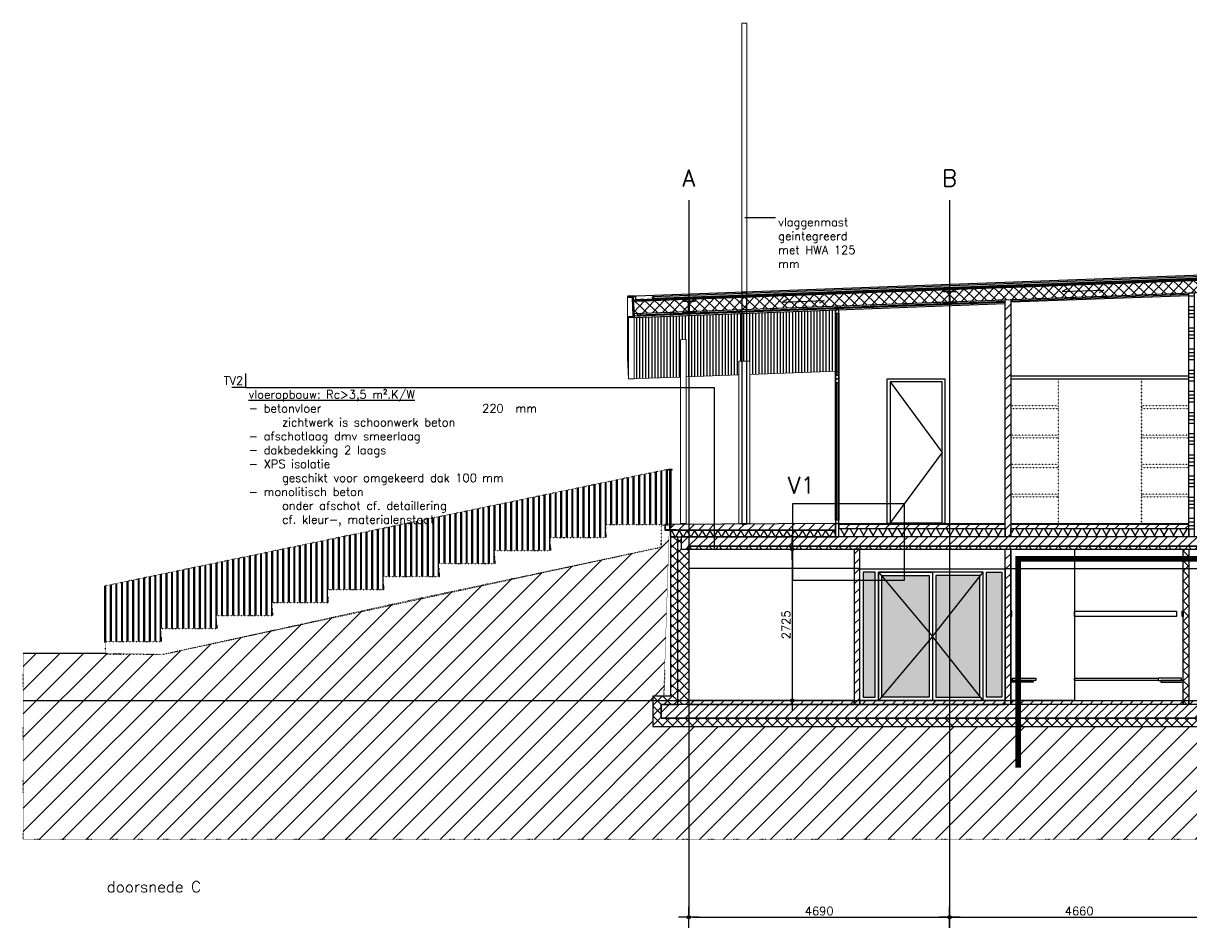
# Model space of a CAD drawing. Header units: millimetres. Extents: x -196137 to 115258, y -76805 to 9942.
# Tile 6 of 56: x -38257 to -17298, y -48895 to -32622. Entities that reach past the tile are written whole.
import ezdxf
from ezdxf.lldxf.tags import DXFTag

# ---------------------------------------------------------------- set-up
doc = ezdxf.new("R2010")
doc.units = ezdxf.units.MM
doc.header["$LTSCALE"] = 0.5
doc.header["$PDMODE"] = 3
doc.header["$PDSIZE"] = 100
for name, pattern in [('ACAD_ISO07W100', [3, 0, -3]), ('CENTER2', [28.575, 19.05, -3.175, 3.175, -3.175]), ('HIDDEN2', [4.7625, 3.175, -1.5875])]:
    doc.linetypes.add(name, pattern=pattern)
for name, color, linetype in [('arc. 254', 254, 'Continuous'), ('arc. 9', 9, 'Continuous'), ('arc. maaiveld', 12, 'Continuous'), ('brandscheidingen', 250, 'Continuous'), ('detailaanduiding', 4, 'Continuous'), ('inrichting los', 7, 'ACAD_ISO07W100'), ('inrichting terrein', 7, 'ACAD_ISO07W100'), ('inrichting vast', 7, 'Continuous'), ('maat 1.5mm', 210, 'Continuous'), ('pen 0.05mm', 7, 'Continuous'), ('pen 0.10mm', 6, 'Continuous'), ('pen 0.15mm', 1, 'Continuous'), ('pen 0.20mm', 2, 'Continuous'), ('pen 0.30mm', 3, 'Continuous'), ('stramien', 9, 'CENTER2'), ('tekst 1.5mm', 210, 'Continuous'), ('tekst 2.0mm', 211, 'Continuous'), ('tekst 3.0mm', 200, 'Continuous'), ('tekstblocks', 6, 'Continuous')]:
    doc.layers.add(name, color=color, linetype=linetype)
doc.layers.add('hulplijn', color=140, linetype='Continuous', plot=False)
doc.styles.add('1.5mm tekst', font='romans.shx', dxfattribs={"height": 1.5})
doc.styles.add('2.0mm tekst', font='romans.shx', dxfattribs={"height": 2})
doc.styles.add('3.0mm tekst', font='romans.shx', dxfattribs={"height": 3})
doc.styles.get("Standard").update_dxf_attribs({"font": 'arial.ttf'})
tags = doc.linetypes.add('WBDBO30', pattern='A,12.7,-5.08,["30",Standard,S=3,R=0,X=-2.54,Y=-1.27],-6.35', length=24.13).pattern_tags.tags
tags[6] = DXFTag(74, 10)
doc.dimstyles.new('1.5mm maat', dxfattribs={"dimscale": 0, "dimtxt": 1.5, "dimasz": 0.75, "dimexe": 1.25, "dimexo": 0.625, "dimgap": 0.375, "dimtad": 1, "dimdec": 0, "dimtxsty": '1.5mm tekst', "dimblk": 'dot maatlijn-GVA', "dimcen": 2.5, "dimse1": 1, "dimse2": 1, "dimclrd": 7, "dimclrt": 256, "dimadec": 0, "dimazin": 0, "dimtfac": 1, "dimtdec": 0, "dimtmove": 0, "dimatfit": 3, "dimfxl": 1, "dimarcsym": 0})
pattern_1 = [(45, (-1501.06, 0), (-89.80256, 89.80256), [])]
pattern_2 = [(45, (-1501.06, 0), (-89.80256, 89.80256), []), (135, (-1501.06, 0), (-89.80256, -89.80256), [])]
pattern_3 = [(45, (-1501.06, 10), (-89.80256, 89.80256), [])]

# ---------------------------------------------------------------- blocks, each defined once
blk = doc.blocks.new('*U172')
at = {"layer": 'arc. 9'}
h = blk.add_hatch(dxfattribs=at)
h.set_pattern_fill('_USER', color=256, scale=149.952496, angle=59.9971, style=0, pattern_type=0)
h.set_pattern_definition([(59.997, (2311.43, 149.97), (-129.859, 74.983), [])])
h.paths.add_polyline_path([(0, 0), (0, 150), (2990, 150), (2990, 0)])
h = blk.add_hatch(dxfattribs=at)
h.set_pattern_fill('_USER', color=256, scale=149.952496, angle=119.9971, style=0, pattern_type=0)
h.set_pattern_definition([(119.997, (2311.43, 149.97), (-129.866, -74.97), [])])
h.paths.add_polyline_path([(0, 0), (0, 150), (2990, 150), (2990, 0)])
at = {"layer": 'pen 0.10mm'}
blk.add_lwpolyline([(0, 0), (0, 150), (2990, 150), (2990, 0)], close=True, dxfattribs=at)
blk = doc.blocks.new('bankje')
at = {"layer": 'inrichting vast', "color": 6}
for points in [[(0, 1510), (20, 1510), (20, 1610), (0, 1610)], [(400, 330), (0, 330), (0, 360), (400, 360)], [(30, 400), (450, 400), (450, 360), (30, 360)]]:
    blk.add_lwpolyline(points, close=True, dxfattribs=at)
blk = doc.blocks.new('*U174')
at = {"layer": 'arc. 9'}
h = blk.add_hatch(dxfattribs=at)
h.set_pattern_fill('_USER', color=256, scale=149.952496, angle=59.9971, style=0, pattern_type=0)
h.set_pattern_definition([(59.997, (2521.43, 149.97), (-129.859, 74.983), [])])
h.paths.add_polyline_path([(0, 0), (0, 150), (3200, 150), (3200, 0)])
h = blk.add_hatch(dxfattribs=at)
h.set_pattern_fill('_USER', color=256, scale=149.952496, angle=119.9971, style=0, pattern_type=0)
h.set_pattern_definition([(119.997, (2521.43, 149.97), (-129.866, -74.97), [])])
h.paths.add_polyline_path([(0, 0), (0, 150), (3200, 150), (3200, 0)])
at = {"layer": 'pen 0.10mm'}
blk.add_lwpolyline([(0, 0), (0, 150), (3200, 150), (3200, 0)], close=True, dxfattribs=at)
blk = doc.blocks.new('*U184')
at = {"layer": 'arc. 9'}
h = blk.add_hatch(color=256, dxfattribs=at)
edge = h.paths.add_edge_path()
edge.add_line((-110, 0), (-110, -11))
edge.add_line((-110, -11), (-21.5, -11))
edge.add_arc((-21.5, -29), 18, 0, 90, ccw=False)
edge.add_line((-3.5, -29), (-3.5, -181))
edge.add_arc((-21.5, -181), 18, -90, 0, ccw=False)
edge.add_line((-21.5, -199), (-110, -199))
edge.add_line((-110, -199), (-110, -210))
edge.add_line((-110, -210), (110, -210))
edge.add_line((110, -210), (110, -199))
edge.add_line((110, -199), (21.5, -199))
edge.add_arc((21.5, -181), 18, 180, 270, ccw=False)
edge.add_line((3.5, -181), (3.5, -29))
edge.add_arc((21.5, -29), 18, 90, 180, ccw=False)
edge.add_line((21.5, -11), (110, -11))
edge.add_line((110, -11), (110, 0))
edge.add_line((110, 0), (-110, 0))
at = {"layer": 'pen 0.20mm'}
blk.add_lwpolyline([(-110, 0), (-110, -11), (-21.5, -11, -0.4142136), (-3.5, -29), (-3.5, -181, -0.4142136), (-21.5, -199), (-110, -199), (-110, -210), (110, -210), (110, -199), (21.5, -199, -0.4142136), (3.5, -181), (3.5, -29, -0.4142136), (21.5, -11), (110, -11), (110, 0)], format="xyb", close=True, dxfattribs=at)
blk = doc.blocks.new('aanzicht banken klein')
at = {"layer": 'pen 0.05mm'}
for points in [[(-17853, -43197), (-16017, -43197), (-16017, -43297), (-17853, -43297)], [(-17853, -44407), (-16347, -44407), (-16347, -44447), (-17853, -44447)]]:
    blk.add_lwpolyline(points, close=True, dxfattribs=at)
blk = doc.blocks.new('dot maatlijn-GVA')
at = {"layer": 'maat 1.5mm'}
h = blk.add_hatch(color=7, dxfattribs=at)
edge = h.paths.add_edge_path()
edge.add_arc((0, 0), 0.4, 0, 360)
at = {"layer": 'maat 1.5mm', "color": 7}
for points in [[(-2.5, 0), (2.5, 0)], [(0, 2.5), (0, -2.5)]]:
    blk.add_lwpolyline(points, dxfattribs=at)
blk.add_circle((0, 0), 0.4, dxfattribs=at)
blk = doc.blocks.new('*D204')
at = {"layer": 'defpoints', "color": 0, "transparency": 16777216}
for p in [(-26298, -42082), (-26288, -44807), (-24428, -44807)]:
    blk.add_point(p, dxfattribs=at)
at = {"layer": 'maat 1.5mm', "color": 7, "lineweight": -2, "transparency": 16777216}
blk.add_line((-24428, -42157), (-24428, -44732), dxfattribs=at)
at = {"layer": 'maat 1.5mm', "color": 7, "lineweight": -2, "transparency": 16777216, "xscale": 75, "yscale": 75, "zscale": 75}
for p, rotation in [((-24428, -42082), 90), ((-24428, -44807), 270)]:
    blk.add_blockref('dot maatlijn-GVA', p, dxfattribs=dict(at, rotation=rotation))
at = {"layer": 'maat 1.5mm', "transparency": 16777216, "insert": (-24540, -43445), "char_height": 150, "attachment_point": 5, "rotation": 90, "style": '1.5mm tekst'}
blk.add_mtext('2725', dxfattribs=at)
blk = doc.blocks.new('*D199')
at = {"layer": 'defpoints', "color": 0, "transparency": 16777216}
for p in [(-26288, -48707), (-21598, -48707), (-21598, -48707)]:
    blk.add_point(p, dxfattribs=at)
at = {"layer": 'maat 1.5mm', "color": 7, "lineweight": -2, "transparency": 16777216}
blk.add_line((-26213, -48707), (-21673, -48707), dxfattribs=at)
at = {"layer": 'maat 1.5mm', "color": 7, "lineweight": -2, "transparency": 16777216, "xscale": 75, "yscale": 75, "zscale": 75, "rotation": 180}
blk.add_blockref('dot maatlijn-GVA', (-26288, -48707), dxfattribs=at)
at = {"layer": 'maat 1.5mm', "color": 7, "lineweight": -2, "transparency": 16777216, "xscale": 75, "yscale": 75, "zscale": 75}
blk.add_blockref('dot maatlijn-GVA', (-21598, -48707), dxfattribs=at)
at = {"layer": 'maat 1.5mm', "transparency": 16777216, "insert": (-23943, -48595), "char_height": 150, "attachment_point": 5, "style": '1.5mm tekst'}
blk.add_mtext('4690', dxfattribs=at)
blk = doc.blocks.new('*D237')
at = {"layer": 'defpoints', "color": 0, "transparency": 16777216}
for p in [(-21598, -35807), (-16938, -35807), (-16938, -48707)]:
    blk.add_point(p, dxfattribs=at)
at = {"layer": 'maat 1.5mm', "color": 7, "lineweight": -2, "transparency": 16777216}
blk.add_line((-21523, -48707), (-17013, -48707), dxfattribs=at)
at = {"layer": 'maat 1.5mm', "color": 7, "lineweight": -2, "transparency": 16777216, "xscale": 75, "yscale": 75, "zscale": 75, "rotation": 180}
blk.add_blockref('dot maatlijn-GVA', (-21598, -48707), dxfattribs=at)
at = {"layer": 'maat 1.5mm', "color": 7, "lineweight": -2, "transparency": 16777216, "xscale": 75, "yscale": 75, "zscale": 75}
blk.add_blockref('dot maatlijn-GVA', (-16938, -48707), dxfattribs=at)
at = {"layer": 'maat 1.5mm', "transparency": 16777216, "insert": (-19268, -48595), "char_height": 150, "attachment_point": 5, "style": '1.5mm tekst'}
blk.add_mtext('4660', dxfattribs=at)
blk = doc.blocks.new('*U241')
at = {"layer": 'arc. 9'}
h = blk.add_hatch(color=256, dxfattribs=at)
h.dxf.hatch_style = 1
edge = h.paths.add_edge_path()
edge.add_line((14, -345), (14, -35))
edge.add_arc((30, -35), 16, 92.8624, 180, ccw=False)
edge.add_line((29, -19), (94, -16))
edge.add_arc((94, -8), 8, 272.8624, 360)
edge.add_line((102, -8), (102, 0))
edge.add_line((102, 0), (0, 0))
edge.add_line((0, 0), (0, -380))
edge.add_line((0, -380), (102, -380))
edge.add_line((102, -380), (102, -372))
edge.add_arc((94, -372), 8, 360, 447.1376)
edge.add_line((94, -364), (29, -361))
edge.add_arc((30, -345), 16, 180, 267.1376, ccw=False)
at = {"layer": 'pen 0.20mm', "linetype": 'ByBlock'}
blk.add_lwpolyline([(14, -345), (14, -35, -0.399656), (29, -19), (94, -16, 0.399656), (102, -8), (102, 0), (0, 0), (0, -380), (102, -380), (102, -372, 0.399656), (94, -364), (29, -361, -0.399656)], format="xyb", close=True, dxfattribs=at)
blk = doc.blocks.new('opsluitprofiel')
at = {"layer": 'arc. 9'}
h = blk.add_hatch(color=256, dxfattribs=at)
h.dxf.hatch_style = 1
h.paths.add_polyline_path([(0, 30), (0, 25), (1, 25), (1, 30)])
h.paths.add_polyline_path([(35, 40), (40, 40), (40, 39), (35, 39)])
h.paths.add_polyline_path([(20, 40), (25, 40), (25, 39), (20, 39)])
h.paths.add_polyline_path([(5, 40), (10, 40), (10, 39), (5, 39)])
h.paths.add_polyline_path([(0, 0), (0, -5), (1, -5), (1, 0)])
h.paths.add_polyline_path([(0, 15), (0, 10), (1, 10), (1, 15)])
h.paths.add_polyline_path([(116, -4), (121, -4), (121, -5), (116, -5)])
h.paths.add_polyline_path([(101, -4), (106, -4), (106, -5), (101, -5)])
h.paths.add_polyline_path([(86, -4), (91, -4), (91, -5), (86, -5)])
h.paths.add_polyline_path([(71, -4), (76, -4), (76, -5), (71, -5)])
h.paths.add_polyline_path([(56, -4), (61, -4), (61, -5), (56, -5)])
h.paths.add_polyline_path([(41, -4), (46, -4), (46, -5), (41, -5)])
h.paths.add_polyline_path([(26, -4), (31, -4), (31, -5), (26, -5)])
h.paths.add_polyline_path([(11, -4), (16, -4), (16, -5), (11, -5)])
at = {"layer": 'pen 0.05mm'}
blk.add_lwpolyline([(40, 40), (0, 40), (0, -5), (121, -5), (121, -4), (1, -4), (1, 39), (40, 39)], close=True, dxfattribs=at)
at = {"layer": 'pen 0.10mm'}
for points in [[(0, 30), (0, 25), (1, 25), (1, 30)], [(0, 15), (0, 10), (1, 10), (1, 15)], [(0, 0), (0, -5), (1, -5), (1, 0)], [(5, 40), (10, 40), (10, 39), (5, 39)], [(20, 40), (25, 40), (25, 39), (20, 39)], [(35, 40), (40, 40), (40, 39), (35, 39)], [(11, -4), (16, -4), (16, -5), (11, -5)], [(26, -4), (31, -4), (31, -5), (26, -5)], [(41, -4), (46, -4), (46, -5), (41, -5)], [(56, -4), (61, -4), (61, -5), (56, -5)], [(71, -4), (76, -4), (76, -5), (71, -5)], [(86, -4), (91, -4), (91, -5), (86, -5)], [(101, -4), (106, -4), (106, -5), (101, -5)], [(116, -4), (121, -4), (121, -5), (116, -5)]]:
    blk.add_lwpolyline(points, close=True, dxfattribs=at)
blk = doc.blocks.new('TV02')
at = {"layer": 'hulplijn'}
for points in [[(0, 0), (0, 2.5)], [(0, 0), (-2.5, 0)]]:
    blk.add_lwpolyline(points, dxfattribs=at)
at = {"layer": 'hulplijn', "insert": (-0.5, 0.5), "char_height": 1.5, "attachment_point": 9, "style": '1.5mm tekst'}
blk.add_mtext_dynamic_manual_height_columns('TV2', width=6266.3931, gutter_width=500, heights=[0], dxfattribs=at)
at = {"layer": 'tekst 1.5mm', "insert": (0.5, -0.5), "char_height": 1.5, "width": 59.9125, "attachment_point": 1, "style": '1.5mm tekst'}
blk.add_mtext('{\\Lvloeropbouw: Rc>3,5 m².K/W\\P}- betonvloer^I^I^I^I^I220^Imm\\P^Izichtwerk is schoonwerk beton\\P- afschotlaag dmv smeerlaag\\P- dakbedekking 2 laags\\P- XPS isolatie \\P^Igeschikt voor omgekeerd dak 100^Imm^J- monolitisch beton^I^I^I^I\\P^Ionder afschot cf. detaillering\\P^Icf. kleur-, materialenstaat', dxfattribs=at)
blk = doc.blocks.new('*U279')
at = {"layer": 'arc. 9'}
h = blk.add_hatch(dxfattribs=at)
h.set_pattern_fill('_USER', color=256, scale=119.961997, angle=59.9971, style=0, pattern_type=0)
h.set_pattern_definition([(59.997, (2427.14, 119.97), (-103.887, 59.986), [])])
h.paths.add_polyline_path([(0, 0), (0, 120), (2970, 120), (2970, 0)])
h = blk.add_hatch(dxfattribs=at)
h.set_pattern_fill('_USER', color=256, scale=119.961997, angle=119.9971, style=0, pattern_type=0)
h.set_pattern_definition([(119.997, (2427.14, 119.97), (-103.893, -59.976), [])])
h.paths.add_polyline_path([(0, 0), (0, 120), (2970, 120), (2970, 0)])
at = {"layer": 'pen 0.10mm'}
blk.add_lwpolyline([(0, 0), (0, 120), (2970, 120), (2970, 0)], close=True, dxfattribs=at)

msp = doc.modelspace()

# ---------------------------------------------------------------- hatches: boundary and pattern name
at = {"layer": 'arc. 254'}
h = msp.add_hatch(color=256, dxfattribs=at)
h.dxf.hatch_style = 1
h.paths.add_polyline_path([(-22934.9, -42500.1), (-23152.9, -42500.1), (-23152.9, -44747.1), (-22934.9, -44747.1)])
h = msp.add_hatch(color=256, dxfattribs=at)
h.dxf.hatch_style = 1
h.paths.add_polyline_path([(-20934.9, -42500.1), (-20657.9, -42500.1), (-20657.9, -44747.1), (-20934.9, -44747.1)])
h = msp.add_hatch(color=256, dxfattribs=at)
h.dxf.hatch_style = 1
h.paths.add_polyline_path([(-22814.9, -42560.1), (-21964.9, -42560.1), (-21964.9, -44747.1), (-22814.9, -44747.1)])
h = msp.add_hatch(color=256, dxfattribs=at)
h.dxf.hatch_style = 1
h.paths.add_polyline_path([(-21844.9, -44747.1), (-21054.9, -44747.1), (-21054.9, -42560.1), (-21844.9, -42560.1)])
at = {"layer": 'arc. 9'}
h = msp.add_hatch(dxfattribs=at)
h.set_pattern_fill('ANSI37', color=256, scale=40, angle=2.13161)
h.set_pattern_definition([(47.13161, (23667.61, 6421.1), (-93.08063, 86.4002), []), (137.13161, (23667.61, 6421.1), (-86.4002, -93.08063), [])])
h.paths.add_polyline_path([(-27274.4, -37844.1), (-16237.6, -37433.3), (-16238, -37213.2), (-27282.6, -37624.3)])
h = msp.add_hatch(dxfattribs=at)
h.set_pattern_fill('ANSI37', color=256, scale=2, angle=2.13161)
h.set_pattern_definition([(47.131612, (-101583.819, 11366.611), (-4.65403163, 4.32001037), []), (137.131612, (-101583.819, 11366.611), (-4.32001037, -4.65403163), [])])
h.paths.add_polyline_path([(-26937.1, -37573.4), (-16238.1, -37175.2), (-16238.1, -37185.2), (-26936.7, -37583.4)])
h = msp.add_hatch(dxfattribs=at)
h.set_pattern_fill('ANSI34', color=256, scale=20, angle=315, style=0)
h.set_pattern_definition([(0, (-1501.06, 0), (9e-14, 381), []), (0, (-1437.56, -63.5), (9e-14, 381), []), (0, (-1374.06, -127), (9e-14, 381), []), (0, (-1310.56, -190.5), (9e-14, 381), [])])
h.paths.add_polyline_path([(-17297.9, -37472.8), (-17197.9, -37469.1), (-17197.9, -41862.1), (-17297.9, -41862.1)])
h = msp.add_hatch(dxfattribs=at)
h.set_pattern_fill('ANSI31', color=256, scale=40, style=0)
h.set_pattern_definition(pattern_1)
h.paths.add_polyline_path([(-20597.9, -37595.6), (-20497.9, -37591.9), (-20497.9, -41862.1), (-20597.9, -41862.1)])
h = msp.add_hatch(dxfattribs=at)
h.set_pattern_fill('_USER', color=256, scale=55, angle=90, pattern_type=0)
h.set_pattern_definition([(90, (0, 50), (-55, 3e-15), [])])
h.paths.add_polyline_path([(-23601.9, -37836.5), (-23601.9, -37776.5), (-26287.9, -37876.5), (-26287.9, -38981.5), (-25387.9, -38948), (-25387.9, -38700.1), (-25187.9, -38700.1), (-25187.9, -38940.6), (-23601.9, -38881.6)])
h.paths.add_polyline_path([(-26287.9, -37876.5), (-27271.8, -37913.1), (-27271.8, -39018.2), (-26438.7, -38987.1), (-26438.7, -38316.6), (-26337.1, -38312.8), (-26337.1, -38983.4), (-26287.9, -38981.5)])
h = msp.add_hatch(dxfattribs=at)
h.set_pattern_fill('ANSI31', color=256, scale=40)
h.paths.add_polyline_path([(-26717.9, -41742.1), (-23647.9, -41742.1), (-23647.9, -41622.1), (-26717.9, -41642.1)])
h = msp.add_hatch(dxfattribs=at)
h.set_pattern_fill('ANSI31', color=256, scale=40)
h.set_pattern_definition(pattern_3)
h.paths.add_polyline_path([(-23587.9, -41712.1), (-20597.9, -41712.1), (-20597.9, -41642.1), (-23587.9, -41642.1)])
h = msp.add_hatch(dxfattribs=at)
h.set_pattern_fill('ANSI31', color=256, scale=40)
h.set_pattern_definition(pattern_3)
h.paths.add_polyline_path([(-20497.9, -41712.1), (-17297.9, -41712.1), (-17297.9, -41642.1), (-20497.9, -41642.1)])
h = msp.add_hatch(dxfattribs=at)
h.set_pattern_fill('ANSI37', color=256, scale=40)
h.paths.add_polyline_path([(16042.1, -44747.1), (16042.1, -44877.1), (16212.1, -44877.1), (16212.1, -45127.1), (7411.1, -45127.1), (5411.1, -45127.1), (-26787.9, -45127.1), (-26787.9, -44877.1), (-26487.9, -44877.1), (-26487.9, -41912.1), (-26487.9, -41862.1), (-26617.9, -41862.1), (-26617.9, -44727.1), (-26937.9, -44727.1), (-26937.9, -45277.1), (5291.1, -45277.1), (7531.1, -45277.1), (16362.1, -45277.1), (16362.1, -44747.1)])
h = msp.add_hatch(dxfattribs=at)
h.set_pattern_fill('ANSI37', color=256, scale=40)
h.set_pattern_definition([(45, (-90669.87, -7e-12), (-89.80256, 89.80256), []), (135, (-90669.87, -7e-12), (-89.80256, -89.80256), [])])
h.paths.add_polyline_path([(-26287.9, -44877.1), (-26487.9, -44877.1), (-26487.9, -41862.1), (-26427.9, -41862.1), (-26427.9, -42082.1), (-26287.9, -42082.1)])
h = msp.add_hatch(dxfattribs=at)
h.set_pattern_fill('ANSI31', color=256, scale=40)
h.set_pattern_definition(pattern_1)
h.paths.add_polyline_path([(-26427.9, -42082.1), (-26297.9, -42082.1), (-26297.9, -42032.1), (5712.1, -42032.1), (5712.1, -41862.1), (-26427.9, -41862.1)])
h = msp.add_hatch(dxfattribs=at)
h.set_pattern_fill('ANSI37', color=256, scale=40)
h.set_pattern_definition(pattern_2)
h.paths.add_polyline_path([(-26297.9, -42082.1), (5712.1, -42082.1), (5712.1, -42032.1), (-26297.9, -42032.1)])
h = msp.add_hatch(dxfattribs=at)
h.set_pattern_fill('ANSI31', color=256, scale=40, style=0)
h.paths.add_polyline_path([(-23312.9, -44877.1), (-23212.9, -44877.1), (-23212.9, -42082.1), (-23312.9, -42082.1)])
h = msp.add_hatch(dxfattribs=at)
h.set_pattern_fill('ANSI31', color=256, scale=40, style=0)
h.set_pattern_definition(pattern_1)
h.paths.add_polyline_path([(-20597.9, -42082.1), (-20497.9, -42082.1), (-20497.9, -44877.1), (-20597.9, -44877.1)])
h = msp.add_hatch(dxfattribs=at)
h.set_pattern_fill('ANSI37', color=256, scale=40)
h.set_pattern_definition(pattern_2)
h.paths.add_polyline_path([(-17397.9, -42082.1), (-17297.9, -42082.1), (-17297.9, -44877.1), (-17397.9, -44877.1)])
h = msp.add_hatch(dxfattribs=at)
h.set_pattern_fill('ANSI31', color=256, scale=40)
h.set_pattern_definition(pattern_1)
h.paths.add_polyline_path([(-26287.9, -44877.1), (-23312.9, -44877.1), (-23312.9, -44807.1), (-26287.9, -44807.1)])
h = msp.add_hatch(dxfattribs=at)
h.set_pattern_fill('ANSI31', color=256, scale=40)
h.set_pattern_definition([(45, (1593.75, 0), (-89.80256, 89.80256), [])])
h.paths.add_polyline_path([(-23212.9, -44877.1), (-20597.9, -44877.1), (-20597.9, -44807.1), (-23212.9, -44807.1)])
h = msp.add_hatch(dxfattribs=at)
h.set_pattern_fill('ANSI31', color=256, scale=40)
h.set_pattern_definition(pattern_1)
h.paths.add_polyline_path([(-20497.9, -44807.1), (-17397.9, -44807.1), (-17397.9, -44877.1), (-20497.9, -44877.1)])
h = msp.add_hatch(dxfattribs=at)
h.set_pattern_fill('ANSI31', color=256, scale=40)
h.set_pattern_definition(pattern_1)
h.paths.add_polyline_path([(-17297.9, -44807.1), (-14197.9, -44807.1), (-14197.9, -44877.1), (-17297.9, -44877.1)])
h = msp.add_hatch(dxfattribs=at)
h.set_pattern_fill('ANSI31', color=256, scale=40)
h.set_pattern_definition([(45, (-1501.06, 20), (-89.80256, 89.80256), [])])
h.paths.add_polyline_path([(16212.1, -44877.1), (5712.1, -44877.1), (5711.1, -44877.1), (-26787.9, -44877.1), (-26787.9, -45127.1), (5411.1, -45127.1), (7411.1, -45127.1), (16212.1, -45127.1)])
at = {"layer": 'arc. maaiveld'}
h = msp.add_hatch(color=256, dxfattribs=at)
h.dxf.hatch_style = 1
h.paths.add_polyline_path([(-26937.1, -37573.4), (-16238.1, -37175.2), (-16238.2, -37145.1), (-26938.2, -37543.4)])
at = {"layer": 'inrichting terrein', "ltscale": 0.2}
h = msp.add_hatch(dxfattribs=at)
h.set_pattern_fill('_USER', color=256, scale=100, angle=90, pattern_type=0)
h.set_pattern_definition([(90, (-36787.87, -43743.63), (-100, 6e-15), [])])
h.paths.add_polyline_path([(-32787.9, -42809.6), (-31767.9, -42809.6), (-31787.9, -42576.1), (-30767.9, -42576.1), (-30787.9, -42342.6), (-29767.9, -42342.6), (-29787.9, -42109.1), (-28767.9, -42109.1), (-28787.9, -41875.6), (-27767.9, -41875.6), (-27787.9, -41642.1), (-26787.9, -41642.1), (-26717.9, -41646.8), (-26717.9, -41642.1), (-26717.9, -41642.1), (-26628.7, -41641.6), (-26628.7, -40662), (-26645.7, -40662), (-26645.7, -40642), (-36787.9, -42743.6), (-36787.9, -43743.6), (-35767.9, -43743.6), (-35787.9, -43510.1), (-34767.9, -43510.1), (-34787.9, -43276.6), (-33767.9, -43276.6), (-33787.9, -43043.1), (-32767.9, -43043.1)])
h = msp.add_hatch(dxfattribs=at)
h.set_pattern_fill('_USER', color=256, scale=100, angle=90, pattern_type=0)
h.set_pattern_definition([(90, (-36771.87, -42740.32), (-100, 6e-15), [])])
h.paths.add_polyline_path([(-32787.9, -42809.6), (-31767.9, -42809.6), (-31787.9, -42576.1), (-30767.9, -42576.1), (-30787.9, -42342.6), (-29767.9, -42342.6), (-29787.9, -42109.1), (-28767.9, -42109.1), (-28787.9, -41875.6), (-27767.9, -41875.6), (-27787.9, -41642.1), (-26787.9, -41642.1), (-26717.9, -41646.8), (-26717.9, -41642.1), (-26717.9, -41642.1), (-26628.7, -41641.6), (-26628.7, -40662), (-26645.7, -40662), (-26645.7, -40642), (-36787.9, -42743.6), (-36787.9, -43743.6), (-35767.9, -43743.6), (-35787.9, -43510.1), (-34767.9, -43510.1), (-34787.9, -43276.6), (-33767.9, -43276.6), (-33787.9, -43043.1), (-32767.9, -43043.1)])
at = {"layer": 'inrichting terrein', "ltscale": 0.5}
h = msp.add_hatch(dxfattribs=at)
h.set_pattern_fill('_USER', color=256, scale=300, angle=45, style=0, pattern_type=0)
h.set_pattern_definition([(45, (0, 0), (-212.132, 212.132), [])])
h.paths.add_polyline_path([(-38256.8, -43957.1), (-36767, -43957.1), (-35737.9, -43977.1), (-31262.9, -42994), (-26787.9, -42050.9), (-26787.9, -41652.1), (-26637.9, -41652.1), (-26737.9, -44727.1), (-26937.9, -44727.1), (-26937.9, -45277.1), (16362.1, -45277.1), (16362.1, -44747.1), (16042.1, -44747.1), (16062.1, -42907), (23981.1, -43707.1), (23981.1, -47307.1), (-38256.8, -47307.1)])

# ---------------------------------------------------------------- linework, layer by layer
at = {"layer": 'arc. maaiveld'}
msp.add_lwpolyline([(-26937.1, -37573.4), (-16238.1, -37175.2), (-16238.2, -37145.1), (-26938.2, -37543.4)], close=True, dxfattribs=at)
at = {"layer": 'brandscheidingen', "linetype": 'WBDBO30', "const_width": 100}
msp.add_lwpolyline([(-20366.6, -46016.5), (-20366.6, -42257.9), (5506.8, -42257.9), (5506.8, -46650)], dxfattribs=at)
at = {"layer": 'detailaanduiding'}
msp.add_lwpolyline([(-24416, -41264.6), (-22416, -41264.6), (-22416, -42649.6), (-24416, -42649.6)], close=True, dxfattribs=at)
at = {"layer": 'hulplijn'}
msp.add_lwpolyline([(16812.1, -38232.1), (-16238.2, -37122.1), (-27387.9, -37537.1)], dxfattribs=at)
at = {"layer": 'inrichting los', "ltscale": 0.3}
for p, q in [((-19647.9, -39022.1), (-19647.9, -41622.1)), ((-19647.9, -39022.1), (-19647.9, -41622.1)), ((-18147.9, -41622.1), (-18147.9, -39022.1)), ((-18147.9, -39022.1), (-18147.9, -41622.1))]:
    msp.add_line(p, q, dxfattribs=at)
for points in [[(-20497.9, -39552.1), (-19647.9, -39552.1), (-19647.9, -39502.1), (-20497.9, -39502.1)], [(-18147.9, -39552.1), (-17297.9, -39552.1), (-17297.9, -39502.1), (-18147.9, -39502.1)], [(-20497.9, -40082.1), (-19647.9, -40082.1), (-19647.9, -40032.1), (-20497.9, -40032.1)], [(-18147.9, -40082.1), (-17297.9, -40082.1), (-17297.9, -40032.1), (-18147.9, -40032.1)], [(-20497.9, -40612.1), (-19647.9, -40612.1), (-19647.9, -40562.1), (-20497.9, -40562.1)], [(-18147.9, -40612.1), (-17297.9, -40612.1), (-17297.9, -40562.1), (-18147.9, -40562.1)], [(-20497.9, -41142.1), (-19647.9, -41142.1), (-19647.9, -41092.1), (-20497.9, -41092.1)], [(-18147.9, -41142.1), (-17297.9, -41142.1), (-17297.9, -41092.1), (-18147.9, -41092.1)]]:
    msp.add_lwpolyline(points, close=True, dxfattribs=at)
at = {"layer": 'inrichting terrein'}
msp.add_lwpolyline([(-36787.9, -43743.6), (-36787.9, -42743.6), (-26645.7, -40642)], dxfattribs=at)
for points in [[(-32787.9, -42809.6), (-31767.9, -42809.6), (-31787.9, -42576.1), (-30767.9, -42576.1), (-30787.9, -42342.6), (-29767.9, -42342.6), (-29787.9, -42109.1), (-28767.9, -42109.1), (-28787.9, -41875.6), (-27767.9, -41875.6), (-27787.9, -41642.1), (-26787.9, -41642.1), (-26717.9, -41646.8), (-26717.9, -41642.1), (-26717.9, -41642.1), (-26628.7, -41641.6), (-26628.7, -40662), (-26645.7, -40662), (-26645.7, -40642), (-36787.9, -42743.6), (-36787.9, -43743.6), (-35767.9, -43743.6), (-35787.9, -43510.1), (-34767.9, -43510.1), (-34787.9, -43276.6), (-33767.9, -43276.6), (-33787.9, -43043.1), (-32767.9, -43043.1)], [(-38256.8, -43957.1), (-36767, -43957.1), (-35737.9, -43977.1), (-31262.9, -42994), (-26787.9, -42050.9), (-26787.9, -41652.1), (-26637.9, -41652.1), (-26737.9, -44727.1), (-26937.9, -44727.1), (-26937.9, -45277.1), (16362.1, -45277.1), (16362.1, -44747.1), (16042.1, -44747.1), (16062.1, -42907), (23981.1, -43707.1), (23981.1, -47307.1), (-38256.8, -47307.1)]]:
    msp.add_lwpolyline(points, close=True, dxfattribs=at)
at = {"layer": 'inrichting terrein', "ltscale": 0.3}
msp.add_lwpolyline([(-36787.9, -43743.6), (-35767.9, -43743.6), (-35787.9, -43510.1), (-34767.9, -43510.1), (-34787.9, -43276.6), (-33767.9, -43276.6), (-33787.9, -43043.1), (-32767.9, -43043.1), (-32787.9, -42809.6), (-31767.9, -42809.6), (-31787.9, -42576.1), (-30767.9, -42576.1), (-30787.9, -42342.6), (-29767.9, -42342.6), (-29787.9, -42109.1), (-28767.9, -42109.1), (-28787.9, -41875.6), (-27767.9, -41875.6), (-27787.9, -41642.1), (-26787.9, -41642.1), (-26787.9, -42050.9), (-35737.9, -43977.1), (-36767, -43977.1), (-36787.9, -43748.3)], close=True, dxfattribs=at)
at = {"layer": 'pen 0.05mm', "lineweight": 0}
for p, q in [((-27373.7, -37916.9), (-27373.7, -39022)), ((-27271.8, -39018.2), (-27271.8, -37913.1))]:
    msp.add_line(p, q, dxfattribs=at)
at = {"layer": 'pen 0.05mm', "linetype": 'HIDDEN2'}
for p, q in [((-23212.9, -42432.1), (-26287.9, -42432.1)), ((-20597.9, -42432.1), (15712.1, -42432.1))]:
    msp.add_line(p, q, dxfattribs=at)
at = {"layer": 'pen 0.05mm', "lineweight": 0}
for points in [[(-25332.9, -32622.1), (-25242.9, -32622.1), (-25242.9, -37457.3), (-25332.9, -37460.6)], [(-26438.7, -41622.1), (-26337.1, -41622.1), (-26337.1, -38312.8), (-26438.7, -38316.6)], [(-25387.9, -41622.1), (-25187.9, -41622.1), (-25187.9, -38700.1), (-25387.9, -38700.1)]]:
    msp.add_lwpolyline(points, close=True, dxfattribs=at)
at = {"layer": 'pen 0.05mm', "linetype": 'HIDDEN2'}
msp.add_lwpolyline([(-25332.9, -41632.8), (-25242.9, -41632.8), (-25242.9, -37459), (-25332.9, -37459)], close=True, dxfattribs=at)
at = {"layer": 'pen 0.05mm', "lineweight": 0}
for points in [[(-27387.9, -37537.1), (-27387.9, -38642.2), (-27373.7, -39022), (-26438.7, -38987.1)], [(-27271.8, -39018.2), (-27373.7, -39022), (-27387.9, -38642.2)], [(-26337.1, -38983.4), (-25387.9, -38948)], [(-25187.9, -38940.6), (-23601.9, -38881.6)]]:
    msp.add_lwpolyline(points, dxfattribs=at)
at = {"layer": 'pen 0.05mm'}
for points in [[(-20597.9, -37645.7), (-27211.7, -37891.8), (-27212.7, -37866.8), (-20597.9, -37620.6)], [(-17297.9, -37522.8), (-20497.9, -37641.9)], [(-22667.9, -39072.1), (-21733.9, -40347.1), (-22667.9, -41612.1)], [(-22874.9, -42500.1), (-21904.9, -43653.6), (-22874.9, -44807.1)], [(-20994.9, -44807.1), (-21904.9, -43653.6), (-20994.9, -42500.1)]]:
    msp.add_lwpolyline(points, dxfattribs=at)
for points in [[(-23647.9, -41562.1), (-23647.9, -37836.5), (-23587.9, -37836.5), (-23587.9, -41562.1)], [(-22717.9, -41622.1), (-22717.9, -39022.1), (-21683.9, -39022.1), (-21683.9, -41622.1), (-21733.9, -41622.1), (-21733.9, -39072.1), (-22667.9, -39072.1), (-22667.9, -41622.1)], [(-22667.9, -41612.1), (-21733.9, -41612.1), (-21733.9, -39072.1), (-22667.9, -39072.1)]]:
    msp.add_lwpolyline(points, close=True, dxfattribs=at)
at = {"layer": 'pen 0.10mm', "linetype": 'HIDDEN2'}
for p, q in [((-23587.9, -41622.1), (-20597.9, -41622.1)), ((-20497.9, -41622.1), (-17297.9, -41622.1))]:
    msp.add_line(p, q, dxfattribs=at)
at = {"layer": 'pen 0.10mm'}
for points in [[(-27274.4, -37844.1), (-16237.6, -37433.3), (-16238, -37213.2), (-27282.6, -37624.3)], [(-23630.4, -37836.5), (-23605.4, -37836.5), (-23605.4, -38962.1), (-23630.4, -38962.1)], [(-23630.4, -41562.1), (-23630.4, -39082.1), (-23605.4, -39082.1), (-23605.4, -41562.1)], [(-20497.9, -42082.1), (-19353.9, -42082.1), (-19353.9, -44807.1), (-20497.9, -44807.1)], [(-22934.9, -42500.1), (-23152.9, -42500.1), (-23152.9, -44747.1), (-22934.9, -44747.1)], [(-21904.9, -44807.1), (-20994.9, -44807.1), (-20994.9, -42500.1), (-21904.9, -42500.1)], [(-20934.9, -42500.1), (-20657.9, -42500.1), (-20657.9, -44747.1), (-20934.9, -44747.1)], [(-22814.9, -42560.1), (-21964.9, -42560.1), (-21964.9, -44747.1), (-22814.9, -44747.1)], [(-21844.9, -44747.1), (-21054.9, -44747.1), (-21054.9, -42560.1), (-21844.9, -42560.1)]]:
    msp.add_lwpolyline(points, close=True, dxfattribs=at)
for points in [[(7411.1, -45127.1), (5411.1, -45127.1), (5411.1, -45127.1), (-26787.9, -45127.1), (-26787.9, -44877.1), (-26487.9, -44877.1), (-26487.9, -41912.1), (-26487.9, -41912.1), (-26487.9, -41862.1), (-26617.9, -41862.1), (-26617.9, -44727.1), (-26937.9, -44727.1), (-26937.9, -45277.1), (5291.1, -45277.1), (5291.1, -45277.1), (7531.1, -45277.1)], [(-23212.9, -44807.1), (-23212.9, -42440.1), (-20597.9, -42440.1), (-20597.9, -44807.1), (-20994.9, -44807.1), (-20994.9, -42500.1), (-22874.9, -42500.1), (-22874.9, -44747.1)], [(-22874.9, -44807.1), (-22874.9, -42500.1), (-21904.9, -42500.1), (-21904.9, -44807.1), (-22874.9, -44807.1), (-22874.9, -44807.1)]]:
    msp.add_lwpolyline(points, dxfattribs=at)
at = {"layer": 'pen 0.15mm'}
for points in [[(-27282.6, -37624.3), (-16238, -37213.2), (-16238.1, -37195.2), (-27283.2, -37606.3)], [(-26937.1, -37573.4), (-16238.1, -37175.2), (-16238.1, -37185.2), (-26936.7, -37583.4)], [(-18219.8, -37507.1), (-18171.5, -37505.3), (-18170.6, -37530.3), (-18218.9, -37532.1)], [(-17620.2, -37484.8), (-17571.9, -37483), (-17571, -37508), (-17619.3, -37509.8)], [(-27285.9, -37533.3), (-27248, -37531.9), (-27245.2, -37604.9), (-27283.2, -37606.3)], [(-23616.1, -37708), (-23567.8, -37706.2), (-23565.9, -37756.1), (-23614.2, -37757.9)], [(-23016.5, -37685.6), (-22968.2, -37683.8), (-22966.3, -37733.8), (-23014.6, -37735.6)], [(-22416.9, -37663.3), (-22368.6, -37661.5), (-22366.7, -37711.5), (-22415.1, -37713.3)], [(-21817.3, -37641), (-21769, -37639.2), (-21767.1, -37689.2), (-21815.5, -37691)], [(-21217.7, -37618.7), (-21169.4, -37616.9), (-21167.6, -37666.9), (-21215.9, -37668.7)], [(-20718.2, -37600.1), (-20669.8, -37598.3), (-20668, -37648.3), (-20716.3, -37650.1)], [(-20018.6, -37574.1), (-19970.2, -37572.3), (-19969.3, -37597.2), (-20017.6, -37599)], [(-19419, -37551.7), (-19370.7, -37549.9), (-19369.7, -37574.9), (-19418.1, -37576.7)], [(-18819.4, -37529.4), (-18771.1, -37527.6), (-18770.1, -37552.6), (-18818.5, -37554.4)], [(-27213.6, -37841.9), (-27165.3, -37840.1), (-27163.4, -37890), (-27211.7, -37891.8)], [(-26614, -37819.5), (-26565.7, -37817.7), (-26563.8, -37867.7), (-26612.1, -37869.5)], [(-26014.4, -37797.2), (-25966.1, -37795.4), (-25964.2, -37845.4), (-26012.6, -37847.2)], [(-25414.8, -37774.9), (-25366.5, -37773.1), (-25364.7, -37823.1), (-25413, -37824.9)], [(-24815.3, -37752.6), (-24766.9, -37750.8), (-24765.1, -37800.8), (-24813.4, -37802.6)], [(-24215.7, -37730.3), (-24167.3, -37728.5), (-24165.5, -37778.4), (-24213.8, -37780.2)], [(-23647.9, -37836.5), (-23587.9, -37836.5), (-23587.9, -37776.5), (-23647.9, -37776.5)], [(-23647.9, -39022.1), (-23587.9, -39022.1), (-23587.9, -38962.1), (-23647.9, -38962.1)], [(-20497.9, -39022.1), (-17297.9, -39022.1), (-17297.9, -38972.1), (-20497.9, -38972.1)], [(-23647.9, -39082.1), (-23587.9, -39082.1), (-23587.9, -39022.1), (-23647.9, -39022.1)], [(-26645.7, -40642), (-26595.7, -40642), (-26595.7, -40662), (-26645.7, -40662)], [(-26628.7, -40662), (-26612.7, -40662), (-26612.7, -41697.7), (-26628.7, -41697.7)], [(-26717.9, -41742.1), (-23647.9, -41742.1), (-23647.9, -41622.1), (-26717.9, -41642.1)], [(-23647.9, -41622.1), (-23587.9, -41622.1), (-23587.9, -41562.1), (-23647.9, -41562.1)], [(-23647.9, -41622.1), (-23587.9, -41622.1), (-23587.9, -41562.1), (-23647.9, -41562.1)], [(-23587.9, -41712.1), (-20597.9, -41712.1), (-20597.9, -41642.1), (-23587.9, -41642.1)], [(-20497.9, -41712.1), (-17297.9, -41712.1), (-17297.9, -41642.1), (-20497.9, -41642.1)], [(-26287.9, -44877.1), (-23312.9, -44877.1), (-23312.9, -44807.1), (-26287.9, -44807.1)], [(-23212.9, -44877.1), (-20597.9, -44877.1), (-20597.9, -44807.1), (-23212.9, -44807.1)], [(-20497.9, -44807.1), (-17397.9, -44807.1), (-17397.9, -44877.1), (-20497.9, -44877.1)], [(-17297.9, -44807.1), (-14197.9, -44807.1), (-14197.9, -44877.1), (-17297.9, -44877.1)]]:
    msp.add_lwpolyline(points, close=True, dxfattribs=at)
for points in [[(-20497.9, -37616.9), (-17297.9, -37497.8)], [(-20597.9, -37645.7), (-27272.5, -37894.1), (-27271.8, -37913.1), (-20597.9, -37664.7)], [(-17297.9, -37522.8), (-20497.9, -37641.9)]]:
    msp.add_lwpolyline(points, dxfattribs=at)
at = {"layer": 'pen 0.20mm', "linetype": 'HIDDEN2'}
msp.add_line((-38256.8, -44807.1), (23981.1, -44807.1), dxfattribs=at)
at = {"layer": 'pen 0.20mm'}
for points in [[(-19486.4, -37400.6), (-19573, -37450.6), (-18823, -37422.7), (-18909.6, -37472.7)], [(-24514.7, -37588.5), (-24601.3, -37638.5), (-23851.3, -37610.6), (-23937.9, -37660.6)]]:
    msp.add_lwpolyline(points, dxfattribs=at)
for points in [[(-17297.9, -37472.8), (-17197.9, -37469.1), (-17197.9, -41862.1), (-17297.9, -41862.1)], [(-20597.9, -37595.6), (-20497.9, -37591.9), (-20497.9, -41862.1), (-20597.9, -41862.1)], [(-23647.9, -41862.1), (-23587.9, -41862.1), (-23587.9, -41622.1), (-23647.9, -41622.1), (-23647.9, -41622.1), (-23647.9, -41622.1)], [(-26287.9, -44877.1), (-26487.9, -44877.1), (-26487.9, -41862.1), (-26427.9, -41862.1), (-26427.9, -42082.1), (-26287.9, -42082.1)], [(-26427.9, -42082.1), (-26297.9, -42082.1), (-26297.9, -42032.1), (5712.1, -42032.1), (5712.1, -41862.1), (-26427.9, -41862.1)], [(-23312.9, -44877.1), (-23212.9, -44877.1), (-23212.9, -42082.1), (-23312.9, -42082.1)], [(-20597.9, -42082.1), (-20497.9, -42082.1), (-20497.9, -44877.1), (-20597.9, -44877.1)], [(-17397.9, -42082.1), (-17297.9, -42082.1), (-17297.9, -44877.1), (-17397.9, -44877.1)], [(16212.1, -44877.1), (16212.1, -44877.1), (5712.1, -44877.1), (5712.1, -44877.1), (5711.1, -44877.1), (5711.1, -44877.1), (-26787.9, -44877.1), (-26787.9, -44877.1), (-26787.9, -44877.1), (-26787.9, -44877.1), (-26787.9, -44877.1), (-26787.9, -45127.1), (5411.1, -45127.1), (7411.1, -45127.1), (7411.1, -45127.1), (16212.1, -45127.1), (16212.1, -44877.1), (16212.1, -44877.1), (16212.1, -44877.1)]]:
    msp.add_lwpolyline(points, close=True, dxfattribs=at)
at = {"layer": 'pen 0.20mm', "linetype": 'ByBlock'}
msp.add_lwpolyline([(-26717.9, -41742.1), (-26517.9, -41742.1), (-26517.9, -41737.6, 0.4142136), (-26521.4, -41734.1), (-26703.4, -41734.1, -0.4142136), (-26709.9, -41727.6), (-26709.9, -41645.6, 0.4142136), (-26713.4, -41642.1), (-26717.9, -41642.1)], format="xyb", close=True, dxfattribs=at)
at = {"layer": 'pen 0.30mm', "linetype": 'HIDDEN2'}
msp.add_line((-27240.4, -37599.7), (-16238.1, -37190.2), dxfattribs=at)
for points in [[(16669.2, -38227.3), (16669.2, -38227.3), (16666.9, -38297.3), (-16238.1, -37192.2), (-27242.4, -37601.8), (-27245, -37531.8), (-27245, -37531.8)], [(-27090.6, -37592.1), (-27240.5, -37597.7), (-27243.1, -37528.7), (-27388, -37534.1)]]:
    msp.add_lwpolyline(points, dxfattribs=at)
at = {"layer": 'pen 0.30mm'}
msp.add_lwpolyline([(-26297.9, -42082.1), (5712.1, -42082.1), (5712.1, -42032.1), (-26297.9, -42032.1)], close=True, dxfattribs=at)
msp.add_lwpolyline([(-38256.8, -43957.1), (-36767, -43957.1)], dxfattribs=at)
at = {"layer": 'stramien'}
for p, q in [((-26287.9, -35807.1), (-26287.9, -48707.1)), ((-21597.9, -35807.1), (-21597.9, -48707.1))]:
    msp.add_line(p, q, dxfattribs=at)
at = {"layer": 'tekst 1.5mm'}
msp.add_lwpolyline([(-24730.3, -36124.2), (-25282.2, -36124.2)], dxfattribs=at)
at = {"layer": 'tekstblocks'}
msp.add_lwpolyline([(-34253.9, -39175.4), (-25832.6, -39175.4), (-25832.6, -42082.1)], dxfattribs=at)

# ---------------------------------------------------------------- block references
at = {"xscale": -1}
for name, p in [('*U184', (-21597.9, -37442.7)), ('*U184', (-26287.9, -37617.3)), ('bankje', (-17397.9, -44807.1))]:
    msp.add_blockref(name, p, dxfattribs=at)
for name, p, rotation in [('*U241', (-27285.9, -37533.3), 2.13161223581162), ('*U279', (-23647.9, -41862.1), 359.999999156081)]:
    msp.add_blockref(name, p, dxfattribs=dict(at, rotation=rotation))
for name, p, rotation in [('opsluitprofiel', (-26937.7, -37582.4), 2.131612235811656), ('*U172', (-23587.9, -41862.1), 8.439190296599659e-07), ('*U174', (-20497.9, -41862.1), 8.439190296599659e-07)]:
    msp.add_blockref(name, p, dxfattribs=dict(rotation=rotation))
for name, p in [('bankje', (-20497.9, -44807.1)), ('aanzicht banken klein', (-1501.1, 0))]:
    msp.add_blockref(name, p)
at = {"layer": 'tekstblocks', "xscale": 100, "yscale": 100, "zscale": 100}
msp.add_blockref('TV02', (-34253.9, -39175.4), dxfattribs=at)

# ---------------------------------------------------------------- texts
at = {"layer": 'detailaanduiding', "insert": (-24507.9, -40782.9), "char_height": 300, "width": 810, "attachment_point": 1, "style": '3.0mm tekst'}
msp.add_mtext('V1', dxfattribs=at)
at = {"layer": 'tekst 1.5mm', "insert": (-24680.3, -36124.2), "char_height": 150, "width": 1871.624, "attachment_point": 1, "style": '1.5mm tekst'}
msp.add_mtext('vlaggenmast geintegreerd met HWA 125 mm', dxfattribs=at)
at = {"layer": 'tekst 2.0mm', "insert": (-36756.8, -48057.1), "char_height": 200, "width": 8320.113, "attachment_point": 1, "style": '2.0mm tekst'}
msp.add_mtext('doorsnede C', dxfattribs=at)
at = {"layer": 'tekst 3.0mm', "char_height": 300, "width": 763.995, "attachment_point": 8, "style": '3.0mm tekst'}
for s, insert in [('A', (-26287.9, -35557.1)), ('B', (-21597.9, -35557.1))]:
    msp.add_mtext(s, dxfattribs=dict(at, insert=insert))

# ---------------------------------------------------------------- dimensions: what is measured, and where the dimension line sits
at = {"layer": 'maat 1.5mm'}
for base, p1, p2, picture, middle in [((-16937.9, -48707.1), (-21597.9, -35807.1), (-16937.9, -35807.1), '*D237', (-19267.9, -48594.6)), ((-21597.9, -48707.1), (-26287.9, -48707.1), (-21597.9, -48707.1), '*D199', (-23942.9, -48594.6))]:
    dim = msp.add_linear_dim(base=base, p1=p1, p2=p2, dimstyle='1.5mm maat', dxfattribs=at)
    dim.commit()
    dim.dimension.update_dxf_attribs({"geometry": picture, "text_midpoint": middle})
dim = msp.add_linear_dim(base=(-24427.9, -44807.1), p1=(-26297.9, -42082.1), p2=(-26287.9, -44807.1), angle=90, dimstyle='1.5mm maat', dxfattribs=at)
dim.commit()
dim.dimension.update_dxf_attribs({"geometry": '*D204', "text_midpoint": (-24540.4, -43444.6)})

doc.saveas('drawing.dxf')
